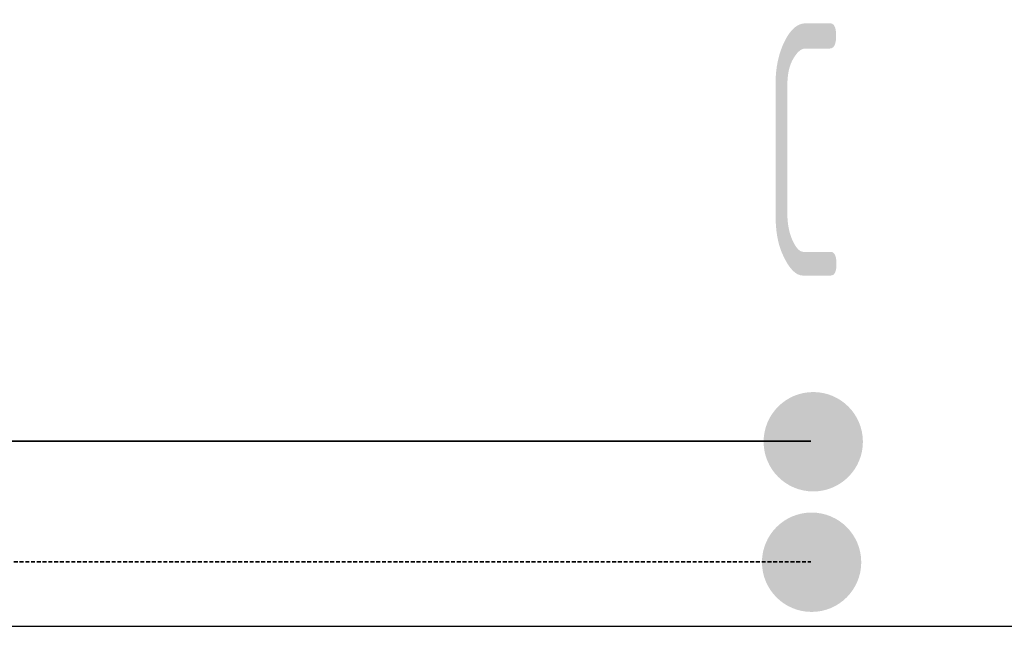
# Model space of a CAD drawing. Header units: millimetres. Extents: x -727 to 69715, y -15705 to 98123.
# Tile 197 of 256: x 46269 to 46758, y -15705 to -15404. Entities that reach past the tile are written whole.
import ezdxf
from ezdxf.enums import TextEntityAlignment as Align

# ---------------------------------------------------------------- set-up
doc = ezdxf.new("R2010")
doc.units = ezdxf.units.MM
doc.linetypes.add('VERDECKT', pattern=[9.525, 6.35, -3.175])
for name, color, linetype, lineweight in [('JS_VYT_POPIS - OBECNĚ', 7, 'Continuous', 5), ('UT_POTRUBI - PŘÍVOD', 1, 'Continuous', 35), ('UT_SCHÉMA_PŘÍVOD', 10, 'Continuous', 35), ('UT_SCHÉMA_ZPÁTEČKA', 172, 'VERDECKT', 35)]:
    doc.layers.add(name, color=color, linetype=linetype, lineweight=lineweight)
doc.styles.add('VZT_POPIS', font='isocp.shx', dxfattribs={"width": 0.6, "height": 125})

msp = doc.modelspace()

# ---------------------------------------------------------------- hatches: boundary and pattern name
at = {"layer": 'UT_SCHÉMA_PŘÍVOD'}
msp.add_hatch(color=256, dxfattribs=at).paths.add_polyline_path([(46638.53, -15613.11, 1), (46687.85, -15613.11, 1)])
at = {"layer": 'UT_SCHÉMA_ZPÁTEČKA', "ltscale": 0.3}
msp.add_hatch(color=256, dxfattribs=at).paths.add_polyline_path([(46687.03, -15672.9, -1), (46637.71, -15672.9, -1)])

# ---------------------------------------------------------------- linework, layer by layer
msp.add_line((-727.45, -15704.69), (68024.28, -15704.69))
at = {"layer": 'UT_POTRUBI - PŘÍVOD'}
msp.add_line((45603.09, -15612.78), (46662.05, -15612.78), dxfattribs=at)
at = {"layer": 'UT_SCHÉMA_ZPÁTEČKA', "ltscale": 0.3}
msp.add_line((45534.61, -15672.7), (46662.05, -15672.7), dxfattribs=at)

# ---------------------------------------------------------------- texts
at = {"layer": 'JS_VYT_POPIS - OBECNĚ', "style": 'VZT_POPIS', "width": 0.5}
msp.add_text('C', height=125, dxfattribs=at).set_placement((46678.74, -15468.4), align=Align.MIDDLE_RIGHT)

doc.saveas('drawing.dxf')
